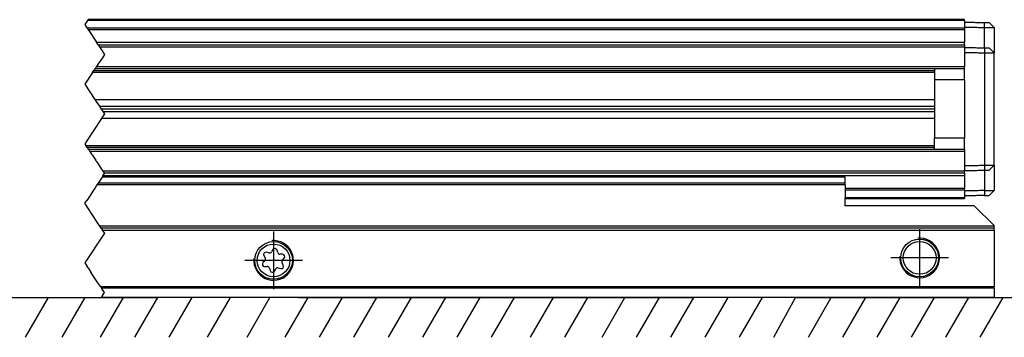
# Model space of a CAD drawing. Header units: millimetres. Extents: x -418 to 1025, y -151 to 443.
# Tile 37 of 52: x 124 to 223, y 132 to 164. Entities that reach past the tile are written whole.
import ezdxf

# ---------------------------------------------------------------- set-up
doc = ezdxf.new("R2010")
doc.units = ezdxf.units.MM
doc.linetypes.add('DOT_CENTER', pattern=[14, 12, -1, 0, -1])
doc.layers.add('1', color=7, linetype='Continuous')

# ---------------------------------------------------------------- blocks, each defined once
blk = doc.blocks.new('REGLA_SV2-320__14', base_point=(-120.4, 146.033))
at = {"color": 2, "linetype": 'DOT_CENTER'}
for p, q in [((130.364, 163.933), (130.097, 163.533)), ((130.097, 163.533), (130.311, 163.212)), ((130.431, 164.033), (130.364, 163.933)), ((130.311, 163.212), (130.434, 163.028)), ((130.434, 163.028), (131.269, 161.775)), ((131.459, 161.491), (131.269, 161.775)), ((131.459, 161.491), (131.592, 161.291)), ((131.592, 161.291), (131.796, 160.984)), ((131.796, 160.984), (132.097, 160.533)), ((132.097, 160.533), (131.874, 160.198)), ((131.459, 159.575), (131.362, 159.43)), ((131.874, 160.198), (131.459, 159.575)), ((130.891, 158.723), (130.097, 157.533)), ((130.891, 158.723), (131.022, 158.92)), ((131.119, 159.065), (131.022, 158.92)), ((131.168, 159.139), (131.119, 159.065)), ((131.253, 159.265), (131.168, 159.139)), ((131.362, 159.43), (131.253, 159.265)), ((130.097, 157.533), (131.131, 155.982)), ((131.131, 155.982), (131.23, 155.834)), ((131.23, 155.834), (131.572, 155.321)), ((131.572, 155.321), (131.764, 155.033)), ((131.764, 155.033), (131.956, 154.744)), ((131.956, 154.744), (132.097, 154.533)), ((131.798, 154.083), (130.097, 151.533)), ((131.897, 154.231), (131.798, 154.083)), ((132.097, 154.533), (131.897, 154.231)), ((130.097, 151.533), (130.224, 151.342)), ((130.355, 151.146), (130.224, 151.342)), ((130.355, 151.146), (130.453, 151)), ((130.453, 151), (130.501, 150.927)), ((130.501, 150.927), (130.586, 150.8)), ((130.586, 150.8), (130.696, 150.635)), ((130.696, 150.635), (130.792, 150.49)), ((130.792, 150.49), (130.872, 150.371)), ((130.872, 150.371), (130.967, 150.229)), ((130.967, 150.229), (131.083, 150.055)), ((131.083, 150.055), (131.207, 149.867)), ((131.264, 149.783), (131.207, 149.867)), ((131.264, 149.783), (131.287, 149.748)), ((131.287, 149.748), (131.31, 149.713)), ((131.31, 149.713), (131.732, 149.081)), ((131.732, 149.081), (131.936, 148.775)), ((131.936, 148.775), (132.069, 148.575)), ((131.847, 148.157), (131.456, 147.57)), ((131.858, 148.174), (131.847, 148.157)), ((131.936, 148.29), (131.858, 148.174)), ((131.936, 148.29), (132.097, 148.533)), ((132.097, 148.533), (132.069, 148.575)), ((130.977, 146.853), (130.564, 146.233)), ((131.1, 147.037), (130.977, 146.853)), ((131.334, 147.387), (131.1, 147.037)), ((131.456, 147.57), (131.334, 147.387)), ((130.497, 146.133), (130.431, 146.033)), ((130.564, 146.233), (130.497, 146.133))]:
    blk.add_line(p, q, dxfattribs=at)
at = {"color": 3, "linetype": 'Continuous'}
for p, q in [((218.6, 163.933), (130.364, 163.933)), ((220.617, 163.247), (220.614, 163.747)), ((130.311, 163.212), (218.6, 163.212)), ((130.434, 163.028), (218.6, 163.028)), ((220.614, 161.198), (220.617, 163.247)), ((131.269, 161.775), (218.6, 161.775)), ((131.592, 161.291), (218.6, 161.291)), ((220.614, 161.198), (220.617, 160.697)), ((220.617, 160.697), (220.617, 149.368)), ((215.6, 158.723), (130.891, 158.723)), ((131.022, 158.92), (215.6, 158.92)), ((218.6, 159.265), (131.253, 159.265)), ((218.6, 157.983), (218.6, 152.083)), ((130.224, 151.342), (215.6, 151.342)), ((215.6, 151.146), (130.355, 151.146)), ((130.586, 150.8), (218.6, 150.8)), ((218.6, 148.775), (131.936, 148.775)), ((220.617, 149.368), (220.617, 148.868)), ((220.617, 148.868), (220.617, 146.818)), ((218.6, 148.29), (131.936, 148.29)), ((218.6, 147.037), (206.6, 147.037)), ((218.6, 146.853), (206.6, 146.853)), ((220.617, 146.818), (220.614, 146.318)), ((206.6, 146.133), (218.6, 146.133))]:
    blk.add_line(p, q, dxfattribs=at)
at = {"color": 7, "linetype": 'Continuous'}
for p, q in [((218.6, 164.033), (130.431, 164.033)), ((218.6, 163.933), (218.6, 164.033)), ((218.6, 163.933), (218.6, 163.783)), ((218.6, 163.783), (218.6, 163.283)), ((221.6, 163.23), (221.1, 163.739)), ((218.6, 163.283), (218.6, 163.212)), ((218.6, 163.212), (218.6, 163.028)), ((218.6, 163.028), (218.6, 161.775)), ((221.6, 163.23), (221.6, 160.68)), ((131.459, 161.491), (218.6, 161.491)), ((218.6, 161.491), (218.6, 161.775)), ((218.6, 161.491), (218.6, 161.291)), ((218.6, 161.291), (218.6, 161.233)), ((218.6, 161.233), (218.6, 160.733)), ((218.6, 160.733), (218.6, 159.265)), ((221.6, 160.68), (221.1, 161.189)), ((221.6, 149.385), (221.6, 160.68)), ((218.6, 159.065), (131.119, 159.065)), ((215.6, 159.065), (215.6, 157.961)), ((218.6, 159.065), (218.6, 159.265)), ((218.6, 157.983), (218.6, 159.065)), ((218.6, 157.983), (215.6, 157.961)), ((215.6, 157.961), (215.6, 152.104)), ((131.131, 155.982), (215.6, 155.982)), ((131.572, 155.321), (215.6, 155.321)), ((215.6, 155.033), (131.764, 155.033)), ((215.6, 154.744), (131.956, 154.744)), ((215.6, 154.083), (131.798, 154.083)), ((215.6, 151), (215.6, 152.104)), ((218.6, 152.083), (215.6, 152.104)), ((218.6, 151), (218.6, 152.083)), ((130.453, 151), (218.6, 151)), ((218.6, 151), (218.6, 150.8)), ((218.6, 150.8), (218.6, 149.333)), ((218.6, 149.333), (218.6, 148.832)), ((218.6, 148.832), (218.6, 148.775)), ((218.6, 148.575), (218.6, 148.775)), ((221.1, 148.876), (221.6, 149.385)), ((221.6, 149.385), (221.6, 146.835)), ((218.6, 148.575), (132.069, 148.575)), ((218.6, 148.575), (218.6, 148.29)), ((218.6, 148.29), (218.6, 147.037)), ((218.6, 146.853), (218.6, 147.037)), ((218.6, 146.853), (218.6, 146.783)), ((218.6, 146.783), (218.6, 146.283)), ((221.1, 146.326), (221.6, 146.835)), ((206.6, 146.033), (218.6, 146.033)), ((218.6, 146.283), (218.6, 146.133)), ((218.6, 146.133), (218.6, 146.033))]:
    blk.add_line(p, q, dxfattribs=at)
for points, knots in [([(218.6, 163.783), (218.767, 163.78), (219.1, 163.774), (219.603, 163.765), (220.108, 163.756), (220.446, 163.75), (220.614, 163.747)], [0, 0, 0, 0, 0.500077, 1.000155, 1.508556, 2.014552, 2.014552, 2.014552, 2.014552]), ([(220.614, 163.747), (220.675, 163.746), (220.79, 163.744), (220.928, 163.742), (221.029, 163.74), (221.076, 163.739), (221.1, 163.739)], [0, 0, 0, 0, 0.1816, 0.3443087, 0.4151086, 0.4859085, 0.4859085, 0.4859085, 0.4859085]), ([(218.6, 163.283), (218.767, 163.28), (219.1, 163.274), (219.603, 163.265), (220.109, 163.256), (220.448, 163.25), (220.617, 163.247)], [0, 0, 0, 0, 0.500077, 1.000155, 1.508957, 2.017759, 2.017759, 2.017759, 2.017759]), ([(220.617, 163.247), (220.662, 163.247), (220.751, 163.245), (220.916, 163.242), (221.102, 163.239), (221.279, 163.236), (221.409, 163.234), (221.493, 163.232), (221.551, 163.231), (221.584, 163.231), (221.597, 163.23), (221.6, 163.23)], [0, 0, 0, 0, 0.1345824, 0.2669708, 0.4950926, 0.6916023, 0.799075, 0.8835795, 0.9432858, 0.9728294, 0.9826962, 0.9826962, 0.9826962, 0.9826962]), ([(218.6, 161.233), (218.767, 161.23), (219.1, 161.224), (219.603, 161.215), (220.108, 161.206), (220.446, 161.201), (220.614, 161.198)], [0, 0, 0, 0, 0.500077, 1.000155, 1.508557, 2.014556, 2.014556, 2.014556, 2.014556]), ([(218.6, 160.733), (218.767, 160.73), (219.1, 160.724), (219.603, 160.715), (220.109, 160.706), (220.448, 160.7), (220.617, 160.697)], [0, 0, 0, 0, 0.500077, 1.000155, 1.508957, 2.017759, 2.017759, 2.017759, 2.017759]), ([(220.614, 161.198), (220.675, 161.197), (220.79, 161.195), (220.928, 161.192), (221.029, 161.19), (221.076, 161.19), (221.1, 161.189)], [0, 0, 0, 0, 0.1818896, 0.3443056, 0.4151047, 0.4859038, 0.4859038, 0.4859038, 0.4859038]), ([(220.617, 160.697), (220.662, 160.697), (220.751, 160.695), (220.916, 160.692), (221.102, 160.689), (221.279, 160.686), (221.409, 160.684), (221.493, 160.682), (221.551, 160.681), (221.584, 160.681), (221.597, 160.68), (221.6, 160.68)], [0, 0, 0, 0, 0.1345824, 0.2669708, 0.4950926, 0.6916023, 0.799075, 0.8835795, 0.9432858, 0.972824, 0.9826853, 0.9826853, 0.9826853, 0.9826853]), ([(218.6, 149.333), (218.767, 149.335), (219.1, 149.341), (219.603, 149.35), (220.109, 149.359), (220.448, 149.365), (220.617, 149.368)], [0, 0, 0, 0, 0.500077, 1.000155, 1.508957, 2.017759, 2.017759, 2.017759, 2.017759]), ([(218.6, 148.832), (218.767, 148.835), (219.1, 148.841), (219.603, 148.85), (220.109, 148.859), (220.448, 148.865), (220.617, 148.868)], [0, 0, 0, 0, 0.500077, 1.000155, 1.508957, 2.01776, 2.01776, 2.01776, 2.01776]), ([(220.617, 149.368), (220.662, 149.369), (220.751, 149.37), (220.916, 149.373), (221.102, 149.376), (221.279, 149.379), (221.409, 149.382), (221.493, 149.383), (221.551, 149.384), (221.584, 149.385), (221.597, 149.385), (221.6, 149.385)], [0, 0, 0, 0, 0.1345824, 0.2669708, 0.4950926, 0.6916023, 0.799075, 0.8835795, 0.9432858, 0.9728294, 0.9826962, 0.9826962, 0.9826962, 0.9826962]), ([(220.617, 148.868), (220.677, 148.869), (220.791, 148.871), (220.928, 148.873), (221.029, 148.875), (221.076, 148.876), (221.1, 148.876)], [0, 0, 0, 0, 0.180012, 0.3411015, 0.4119006, 0.4826997, 0.4826997, 0.4826997, 0.4826997]), ([(220.617, 146.818), (220.448, 146.815), (220.109, 146.809), (219.603, 146.8), (219.1, 146.791), (218.767, 146.786), (218.6, 146.783)], [0, 0, 0, 0, 0.508802, 1.017604, 1.517682, 2.017759, 2.017759, 2.017759, 2.017759]), ([(220.617, 146.818), (220.662, 146.819), (220.751, 146.82), (220.916, 146.823), (221.102, 146.826), (221.279, 146.829), (221.409, 146.832), (221.493, 146.833), (221.551, 146.834), (221.584, 146.835), (221.597, 146.835), (221.6, 146.835)], [0, 0, 0, 0, 0.1345824, 0.2669708, 0.4950926, 0.6916023, 0.799075, 0.8835795, 0.9432858, 0.972824, 0.9826853, 0.9826853, 0.9826853, 0.9826853]), ([(220.614, 146.318), (220.446, 146.315), (220.108, 146.309), (219.603, 146.3), (219.1, 146.291), (218.767, 146.286), (218.6, 146.283)], [0, 0, 0, 0, 0.505996, 1.014397, 1.514475, 2.014552, 2.014552, 2.014552, 2.014552]), ([(220.614, 146.318), (220.675, 146.319), (220.79, 146.321), (220.928, 146.323), (221.029, 146.325), (221.076, 146.326), (221.1, 146.326)], [0, 0, 0, 0, 0.1816072, 0.3443087, 0.4151086, 0.4859085, 0.4859085, 0.4859085, 0.4859085])]:
    blk.add_open_spline(points, degree=3, knots=knots, dxfattribs=at)
blk = doc.blocks.new('REGLA_SV2-320__15', base_point=(-120.4, 146.033))
blk.add_blockref('REGLA_SV2-320__14', (-120.4, 146.033))
blk = doc.blocks.new('SOPORTE_SV2__16', base_point=(-123.4, 136.033))
at = {"color": 2, "linetype": 'DOT_CENTER'}
for p, q in [((131.847, 148.157), (131.456, 147.57)), ((131.858, 148.174), (131.847, 148.157)), ((130.977, 146.853), (130.564, 146.233)), ((131.1, 147.037), (130.977, 146.853)), ((131.334, 147.387), (131.1, 147.037)), ((131.456, 147.57), (131.334, 147.387)), ((130.097, 145.533), (130.297, 145.833)), ((130.431, 146.033), (130.297, 145.833)), ((130.497, 146.133), (130.431, 146.033)), ((130.564, 146.233), (130.497, 146.133)), ((130.598, 144.782), (130.097, 145.533)), ((130.645, 144.711), (130.598, 144.782)), ((131.631, 143.233), (130.645, 144.711)), ((131.764, 143.033), (131.631, 143.233)), ((131.764, 143.033), (131.897, 142.833)), ((131.996, 142.685), (131.897, 142.833)), ((132.082, 142.556), (131.996, 142.685)), ((132.097, 142.533), (130.097, 139.533)), ((132.082, 142.556), (132.097, 142.533)), ((130.097, 139.533), (130.297, 139.233)), ((130.431, 139.033), (130.297, 139.233)), ((130.431, 139.033), (130.764, 138.533)), ((131.297, 137.733), (130.764, 138.533)), ((131.431, 137.533), (131.297, 137.733)), ((131.709, 137.115), (131.431, 137.533)), ((131.709, 137.115), (131.803, 136.974)), ((132.097, 136.533), (131.803, 136.974)), ((131.803, 136.091), (131.764, 136.033)), ((131.897, 136.233), (131.803, 136.091)), ((131.897, 136.233), (132.097, 136.533))]:
    blk.add_line(p, q, dxfattribs=at)
at = {"color": 3, "linetype": 'Continuous'}
for p, q in [((206.6, 148.157), (131.847, 148.157)), ((206.6, 147.387), (131.334, 147.387)), ((206.6, 147.57), (131.456, 147.57)), ((221.6, 143.233), (131.631, 143.233)), ((131.897, 142.833), (221.6, 142.833)), ((221.6, 137.115), (131.709, 137.115)), ((221.6, 136.974), (131.803, 136.974)), ((131.803, 136.091), (221.6, 136.091))]:
    blk.add_line(p, q, dxfattribs=at)
at = {"color": 7, "linetype": 'Continuous'}
for p, q in [((206.6, 148.174), (131.858, 148.174)), ((206.6, 147.57), (206.6, 148.157)), ((206.6, 147.387), (206.6, 147.57)), ((206.6, 147.387), (206.6, 146.033)), ((206.6, 145.283), (206.6, 146.033)), ((219.6, 145.283), (206.6, 145.283)), ((219.6, 145.283), (221.6, 143.283)), ((221.6, 143.033), (131.764, 143.033)), ((221.6, 143.233), (221.6, 143.283)), ((221.6, 143.033), (221.6, 143.233)), ((221.6, 142.833), (221.6, 143.033)), ((221.6, 142.833), (221.6, 137.115)), ((149.022, 140.869), (148.893, 140.647)), ((149.519, 140.564), (149.446, 140.817)), ((148.214, 139.755), (148.031, 139.565)), ((148.119, 140.26), (148.248, 140.03)), ((148.637, 140.537), (148.376, 140.6)), ((150.004, 140.394), (149.74, 140.396)), ((149.986, 139.81), (150.169, 140)), ((148.196, 139.172), (148.46, 139.169)), ((148.681, 139.001), (148.754, 138.748)), ((149.177, 138.695), (149.311, 138.921)), ((149.567, 139.029), (149.823, 138.966)), ((150.081, 139.306), (149.952, 139.535)), ((221.6, 136.974), (221.6, 137.115)), ((221.6, 136.974), (221.6, 136.091)), ((221.6, 136.033), (131.764, 136.033)), ((221.6, 136.033), (221.6, 136.091))]:
    blk.add_line(p, q, dxfattribs=at)
for centre, radius in [((149.1, 139.783), 1.9), ((214.1, 140.033), 1.9), ((214.1, 140.033), 1.65), ((149.1, 139.783), 1.65)]:
    blk.add_circle(centre, radius, dxfattribs=at)
for centre, start, end in [((149.223, 140.752), 16.12838, 149.84805), ((148.322, 140.374), 76.54205, 209.43438), ((148.046, 139.916), 316.12838, 29.43438), ((148.692, 140.763), 256.54205, 329.84805), ((149.743, 140.629), 196.12838, 269.43438), ((150.154, 139.649), 136.12838, 209.43438), ((150.001, 140.161), 316.12838, 89.43438), ((148.199, 139.404), 136.12838, 269.43438), ((148.457, 138.937), 16.12938, 89.43438), ((148.977, 138.813), 196.12938, 329.43438), ((149.511, 138.803), 76.12838, 149.43438), ((149.878, 139.191), 256.12838, 29.43438)]:
    blk.add_arc(centre, 0.233, start, end, dxfattribs=at)
blk.add_open_spline([(206.6, 148.157), (206.6, 148.159), (206.6, 148.165), (206.6, 148.171), (206.6, 148.174)], degree=3, dxfattribs=at)
at = {"layer": '1', "color": 2, "linetype": 'DOT_CENTER'}
for p, q in [((149.1, 142.683), (149.1, 136.883)), ((214.1, 142.933), (214.1, 137.133)), ((152, 139.783), (146.2, 139.783)), ((217, 140.033), (211.2, 140.033))]:
    blk.add_line(p, q, dxfattribs=at)
at = {"layer": '1', "color": 30, "linetype": 'Continuous'}
for centre in [(149.1, 139.783), (214.1, 140.033)]:
    blk.add_arc(centre, 2, 175, 95, dxfattribs=at)
blk = doc.blocks.new('REGLA_SV2-320mm__18', base_point=(-123.4, 136.033))
for name, p in [('REGLA_SV2-320__15', (-120.4, 146.033)), ('SOPORTE_SV2__16', (-123.4, 136.033))]:
    blk.add_blockref(name, p)
blk = doc.blocks.new('Bottom1', base_point=(-35.9, 150.033))
at = {"layer": '1', "color": 2, "linetype": 'Continuous'}
for p, q in [((101.6, 136.033), (137.45, 136.033)), ((124.132, 132.033), (126.441, 136.033)), ((127.839, 132.033), (130.149, 136.033)), ((131.681, 132.033), (133.99, 136.033)), ((135.141, 132.033), (137.45, 136.033)), ((138.601, 132.033), (140.91, 136.033)), ((142.442, 132.033), (144.751, 136.033)), ((146.43, 132.033), (148.739, 136.033)), ((150.271, 132.033), (152.581, 136.033)), ((151.6, 136.033), (191.376, 136.033)), ((153.731, 132.033), (156.041, 136.033)), ((157.191, 132.033), (159.501, 136.033)), ((160.651, 132.033), (162.961, 136.033)), ((164.111, 132.033), (166.421, 136.033)), ((167.571, 132.033), (169.881, 136.033)), ((171.031, 132.033), (173.341, 136.033)), ((174.945, 132.033), (177.255, 136.033)), ((178.405, 132.033), (180.715, 136.033)), ((182.147, 132.033), (184.456, 136.033)), ((185.607, 132.033), (187.916, 136.033)), ((189.067, 132.033), (191.376, 136.033)), ((192.527, 132.033), (194.836, 136.033)), ((195.987, 132.033), (198.296, 136.033)), ((199.447, 132.033), (201.6, 136.033)), ((201.6, 136.033), (257.427, 136.033)), ((202.907, 132.033), (205.216, 136.033)), ((206.367, 132.033), (208.676, 136.033)), ((209.827, 132.033), (212.136, 136.033)), ((213.287, 132.033), (215.596, 136.033)), ((216.747, 132.033), (219.056, 136.033)), ((220.207, 132.033), (222.516, 136.033))]:
    blk.add_line(p, q, dxfattribs=at)
blk.add_blockref('REGLA_SV2-320mm__18', (-123.4, 136.033))

msp = doc.modelspace()

# ---------------------------------------------------------------- block references
msp.add_blockref('Bottom1', (-35.9, 150.033))

doc.saveas('drawing.dxf')
